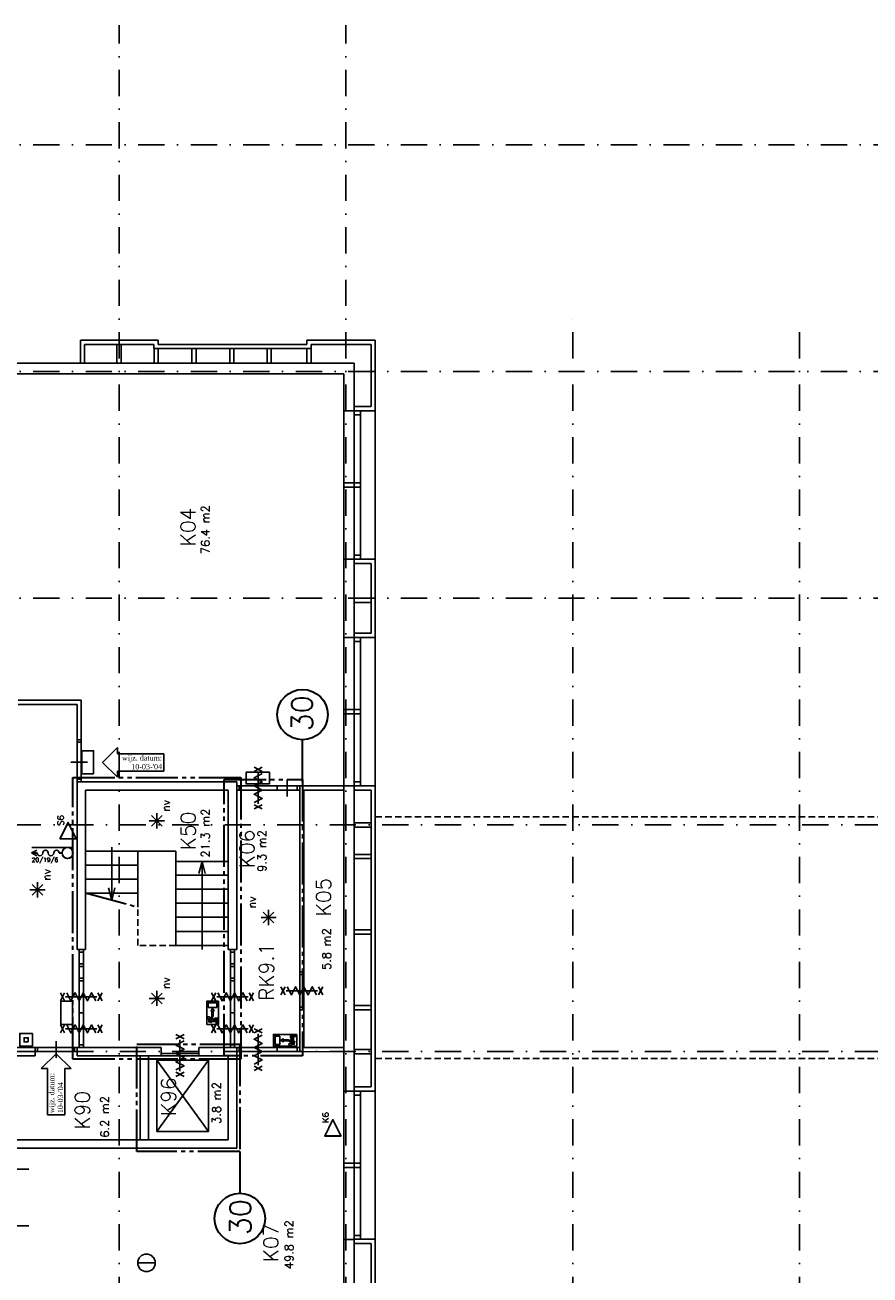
# Model space of a CAD drawing. Extents: x 36324 to 146208, y -146092 to -69372.
# Tile 4 of 10: x 70324 to 90439, y -114522 to -84743. Entities that reach past the tile are written whole.
import ezdxf
from ezdxf.enums import TextEntityAlignment as Align

# ---------------------------------------------------------------- set-up
doc = ezdxf.new("R2010")
doc.units = 0
doc.header["$LTSCALE"] = 100
for name, pattern in [('B0302', [12.5, 6.25, -3.125, 0, -3.125]), ('B0701', [2.34375, 1.5625, -0.78125]), ('B0804', [15, 10, -1, 1, -1, 1, -1])]:
    doc.linetypes.add(name, pattern=pattern)
for name, color, linetype in [('Bouwkundig', 253, 'CONTINUOUS'), ('Bouwkundig tekst', 252, 'CONTINUOUS'), ('Stramien', 252, 'B0302')]:
    doc.layers.add(name, color=color, linetype=linetype)
doc.layers.add('brandscheiding', color=40, linetype='B0804', lineweight=35)
doc.styles.add('bouwk tekst', font='romans.shx')
doc.styles.get("Standard").update_dxf_attribs({"font": 'romans.shx'})

msp = doc.modelspace()

# ---------------------------------------------------------------- linework, layer by layer
at = {"layer": 'Bouwkundig', "linetype": 'Continuous'}
for p, q in [((71956, -102586), (71956, -102031)), ((72522, -101953), (72171, -102309)), ((72522, -101953), (72522, -102103)), ((73627, -102103), (72522, -102103)), ((73627, -102515), (73627, -102103)), ((72171, -102309), (72522, -102665)), ((72522, -102515), (73627, -102515)), ((72522, -102515), (72522, -102665)), ((76143, -102546), (75588, -102546)), ((73591, -103831, 2600), (73336, -103575, 2600)), ((73336, -103831, 2600), (73590, -103576, 2600)), ((73464, -103884, 2600), (73464, -103523, 2600)), ((73283, -103704, 2600), (73643, -103704, 2600)), ((70481, -104468), (70603, -104402)), ((70481, -104468), (70603, -104535)), ((71463, -104335), (70484, -104335)), ((71463, -104336), (70484, -104336)), ((70485, -104468), (70604, -104403)), ((70485, -104468), (70604, -104533)), ((70614, -104468), (70486, -104468)), ((70614, -104469), (70486, -104469)), ((71204, -104468), (71139, -104468)), ((71204, -104469), (71139, -104469)), ((70441, -105347, 2600), (70800, -105347, 2600)), ((70749, -105475, 2600), (70493, -105219, 2600)), ((70493, -105475, 2600), (70748, -105220, 2600)), ((70621, -105528, 2600), (70621, -105167, 2600)), ((75942, -106006, 2600), (76302, -106006, 2600)), ((76250, -106133, 2600), (75994, -105877, 2600)), ((75994, -106133, 2600), (76249, -105878, 2600)), ((76123, -106186, 2600), (76123, -105825, 2600)), ((73464, -108113, 2600), (73464, -107752, 2600)), ((71178, -108555), (71178, -108000)), ((73283, -107932, 2600), (73643, -107932, 2600)), ((73591, -108060, 2600), (73336, -107804, 2600)), ((73336, -108060, 2600), (73590, -107805, 2600)), ((74650, -108554), (74650, -107999)), ((74650, -107999), (74928, -107999)), ((74687, -108036), (74687, -108147)), ((74687, -108036), (74891, -108036)), ((74891, -108036), (74891, -108147)), ((74928, -108554), (74928, -107999)), ((74687, -108147), (74891, -108147)), ((74789, -108175), (74752, -108230)), ((74752, -108230), (74775, -108230)), ((74766, -108369), (74766, -108402)), ((74789, -108369), (74766, -108369)), ((74775, -108360), (74775, -108230)), ((74775, -108360), (74803, -108360)), ((74826, -108230), (74789, -108175)), ((74789, -108369), (74789, -108425)), ((74803, -108230), (74826, -108230)), ((74803, -108360), (74803, -108230)), ((74650, -108554), (74928, -108554)), ((74696, -108433), (74696, -108494)), ((74696, -108494), (74756, -108509)), ((74719, -108449), (74788, -108480)), ((74719, -108476), (74719, -108449)), ((74719, -108476), (74756, -108485)), ((74732, -108402), (74766, -108402)), ((74755, -108425), (74789, -108425)), ((74755, -108425), (74802, -108446)), ((74756, -108485), (74756, -108509)), ((74788, -108480), (74877, -108480)), ((74802, -108446), (74854, -108406)), ((74826, -108457), (74861, -108429)), ((74900, -108457), (74826, -108457)), ((74854, -108406), (74923, -108406)), ((74923, -108429), (74861, -108429)), ((74877, -108480), (74877, -108545)), ((74877, -108545), (74900, -108545)), ((74900, -108545), (74900, -108457)), ((74923, -108406), (74923, -108429)), ((76238, -109069), (76238, -108792)), ((76793, -108792), (76238, -108792)), ((76275, -109032), (76275, -108829)), ((76275, -108829), (76386, -108829)), ((76386, -109032), (76386, -108829)), ((76469, -108894), (76413, -108931)), ((76413, -108931), (76469, -108968)), ((76469, -108917), (76469, -108894)), ((76598, -108917), (76469, -108917)), ((76598, -108945), (76469, -108945)), ((76469, -108968), (76469, -108945)), ((76598, -108945), (76598, -108917)), ((76608, -108931), (76608, -108954)), ((76608, -108931), (76663, -108931)), ((76608, -108954), (76640, -108954)), ((76640, -108987), (76640, -108954)), ((76645, -108797), (76668, -108797)), ((76645, -108866), (76645, -108797)), ((76685, -108917), (76645, -108866)), ((76663, -108964), (76685, -108917)), ((76663, -108964), (76663, -108931)), ((76668, -108797), (76668, -108858)), ((76695, -108894), (76668, -108858)), ((76688, -109000), (76719, -108932)), ((76695, -108820), (76695, -108894)), ((76783, -108820), (76695, -108820)), ((76714, -109000), (76724, -108963)), ((76719, -108932), (76719, -108843)), ((76719, -108843), (76783, -108843)), ((76724, -108963), (76748, -108963)), ((76732, -109023), (76748, -108963)), ((76783, -108843), (76783, -108820)), ((76793, -109069), (76793, -108792)), ((70707, -109602), (71063, -109251)), ((71063, -109251), (71419, -109602)), ((76793, -109069), (76238, -109069)), ((76275, -109032), (76386, -109032)), ((76671, -109023), (76732, -109023)), ((76714, -109000), (76688, -109000)), ((70707, -109602), (70857, -109602)), ((70857, -110707), (70857, -109602)), ((71269, -109602), (71269, -110707)), ((71269, -109602), (71419, -109602)), ((71269, -110707), (70857, -110707)), ((73005, -114233), (73424, -114233))]:
    msp.add_line(p, q, dxfattribs=at)
at = {"layer": 'Bouwkundig', "linetype": 'B0701'}
for p, q in [((78663, -103607), (93493, -103607)), ((78663, -109362), (93490, -109362))]:
    msp.add_line(p, q, dxfattribs=at)
at = {"layer": 'Bouwkundig', "linetype": 'Continuous'}
for points in [[(71643, -92251), (73493, -92251)], [(71643, -92801), (71643, -92251)], [(73493, -92251), (73493, -92351)], [(77033, -92351), (77033, -92251)], [(77033, -92251), (78663, -92251)], [(78663, -92251), (78663, -93931)], [(73393, -92351), (71743, -92351)], [(71743, -92351), (71743, -92801)], [(72513, -92801), (72513, -92351)], [(72513, -92351), (72613, -92351)], [(72613, -92351), (72613, -92801)], [(73393, -92451), (73393, -92351)], [(77133, -92451), (73393, -92451)], [(73396, -92801), (73396, -92451)], [(73396, -92451), (73496, -92451)], [(73493, -92351), (77033, -92351)], [(73496, -92451), (73496, -92801)], [(74296, -92801), (74296, -92451)], [(74296, -92451), (74396, -92451)], [(74396, -92451), (74396, -92801)], [(75196, -92801), (75196, -92451)], [(75196, -92451), (75296, -92451)], [(75296, -92451), (75296, -92801)], [(76086, -92801), (76086, -92450)], [(76086, -92450), (76186, -92450)], [(76186, -92450), (76186, -92801)], [(77033, -92801), (77033, -92451)], [(77033, -92451), (77133, -92451)], [(77133, -92351), (77133, -92451)], [(78563, -92351), (77133, -92351)], [(77133, -92451), (77133, -92801)], [(78563, -93831), (78563, -92351)], [(60263, -92801), (78163, -92801)], [(71743, -92801), (71643, -92801)], [(72613, -92801), (72513, -92801)], [(73496, -92801), (73396, -92801)], [(74396, -92801), (74296, -92801)], [(75296, -92801), (75196, -92801)], [(76186, -92801), (76086, -92801)], [(77133, -92801), (77033, -92801)], [(78163, -92801), (78163, -93931)], [(77913, -93051), (60263, -93051)], [(77913, -93931), (77913, -93051)], [(78163, -93931), (77913, -93931)], [(77913, -97471), (77913, -93931)], [(78163, -93831), (78563, -93831)], [(78163, -93931), (78163, -93831)], [(78663, -93931), (78163, -93931)], [(78163, -93931), (78163, -94031)], [(78163, -97471), (78163, -93931)], [(78163, -94031), (78313, -94031)], [(78313, -97471), (78313, -93931)], [(78663, -97471), (78663, -93931)], [(77913, -95651), (78313, -95651)], [(77913, -95751), (78313, -95751)], [(78163, -97371), (78313, -97371)], [(77913, -99331), (77913, -97471)], [(77913, -97471), (78163, -97471)], [(78163, -97571), (78163, -97471)], [(78163, -97471), (78163, -99331)], [(78163, -97471), (78663, -97471)], [(78563, -97571), (78163, -97571)], [(78563, -99231), (78563, -97571)], [(78663, -97471), (78663, -99331)], [(78163, -98401), (78563, -98401)], [(78163, -98501), (78163, -98401)], [(78563, -98501), (78163, -98501)], [(78563, -98401), (78563, -98501)], [(78163, -99331), (77913, -99331)], [(77913, -102871), (77913, -99331)], [(78163, -99231), (78563, -99231)], [(78163, -99331), (78163, -99231)], [(78163, -99331), (78163, -99431)], [(78663, -99331), (78163, -99331)], [(78163, -102871), (78163, -99331)], [(78163, -99431), (78313, -99431)], [(78313, -102871), (78313, -99331)], [(78663, -102871), (78663, -99331)], [(70163, -100831), (71663, -100831)], [(71563, -100931), (70163, -100931)], [(71563, -101769), (71563, -100931)], [(71663, -100831), (71663, -101769)], [(77913, -101051), (78313, -101051)], [(77913, -101151), (78313, -101151)], [(71663, -101769), (71563, -101769)], [(71563, -101829), (71563, -102710)], [(71663, -101829), (71663, -102710)], [(71956, -102586), (71679, -102586), (71679, -102031), (71956, -102031), (71956, -102586)], [(71813, -102301), (71613, -102301), (71413, -102301)], [(71813, -102301), (71613, -102301), (71413, -102301)], [(75972, -102424), (75778, -102524)], [(75778, -102424), (75972, -102524)], [(76143, -102546), (76143, -102823), (75588, -102823), (75588, -102546), (76143, -102546)], [(75972, -102575), (75778, -102674), (75972, -102773), (75778, -102872), (75972, -102971), (75778, -103070), (75972, -103169), (75778, -103268)], [(75875, -103294), (75875, -102549)], [(75875, -102721), (75875, -102921), (75875, -103121)], [(76565, -102721), (76565, -102921), (76565, -103121)], [(71563, -106771), (71563, -102771)], [(71563, -102771), (75363, -102771)], [(71763, -102971), (71763, -106771)], [(75163, -102971), (71763, -102971)], [(75163, -106771), (75163, -102971)], [(75363, -102771), (75363, -106771)], [(76803, -102871), (75423, -102872)], [(76803, -102971), (75423, -102971)], [(76328, -102871), (76328, -102921), (76328, -102971)], [(76863, -107301), (76863, -102871)], [(76863, -102871), (77913, -102871)], [(76963, -102971), (76963, -107301)], [(77913, -102971), (76963, -102971)], [(77913, -110139), (77913, -102871)], [(77913, -102871), (77913, -102971)], [(77913, -102871), (78163, -102871)], [(78163, -102771), (78313, -102771)], [(78163, -102871), (78163, -110139)], [(78163, -102871), (78663, -102871)], [(78163, -102971), (78163, -102871)], [(78563, -102971), (78163, -102971)], [(78563, -110039), (78563, -102971)], [(78663, -102871), (78663, -110139)], [(75972, -103319), (75778, -103419)], [(75778, -103319), (75972, -103419)], [(78163, -103751), (78563, -103751)], [(78163, -103851), (78163, -103751)], [(78563, -103851), (78163, -103851)], [(78563, -103751), (78563, -103851)], [(71763, -105421), (71763, -104421), (73013, -104421), (73013, -105756)], [(72388, -104421), (72388, -104326)], [(72388, -105589), (72388, -104421)], [(73013, -104421), (73913, -104421)], [(73913, -104421), (73913, -104658)], [(78163, -104501), (78563, -104501)], [(78163, -104601), (78163, -104501)], [(78563, -104501), (78563, -104601)], [(71763, -104757), (73013, -104757)], [(74538, -104671), (74461, -104959)], [(74538, -104671), (74615, -104959)], [(74538, -104671), (74538, -106671)], [(78563, -104601), (78163, -104601)], [(71763, -105092), (73013, -105092)], [(73913, -104994), (75163, -104994)], [(72388, -105589), (72311, -105302)], [(72388, -105589), (72465, -105302)], [(73913, -105329), (75163, -105329)], [(71787, -105428), (73013, -105428)], [(73913, -105665), (75163, -105665)], [(73913, -106000), (75163, -106000)], [(78163, -106301), (78563, -106301)], [(78163, -106401), (78163, -106301)], [(78563, -106301), (78563, -106401)], [(73913, -106336), (75163, -106336)], [(78563, -106401), (78163, -106401)], [(71763, -106771), (71563, -106771)], [(71614, -106831), (71614, -107107)], [(71713, -106831), (71713, -107107)], [(74538, -106671), (74538, -106766)], [(75363, -106771), (75163, -106771)], [(75214, -106831), (75214, -107107)], [(75313, -106831), (75313, -107107)], [(71614, -107171), (71614, -107451)], [(71713, -107171), (71713, -107451)], [(75214, -107171), (75214, -107451)], [(75313, -107171), (75313, -107451)], [(76963, -107301), (76863, -107301)], [(76863, -108141), (76863, -107361)], [(76963, -108141), (76963, -107361)], [(71265, -107991), (71165, -107797)], [(71265, -107797), (71165, -107991)], [(72009, -107991), (71910, -107797), (71811, -107991), (71712, -107797), (71613, -107991), (71514, -107797), (71415, -107991), (71316, -107797)], [(71614, -107511), (71614, -109042)], [(71713, -107511), (71713, -109042)], [(72160, -107991), (72060, -107797)], [(72160, -107797), (72060, -107991)], [(74865, -107991), (74765, -107797)], [(74865, -107797), (74765, -107991)], [(75609, -107991), (75510, -107797), (75411, -107991), (75312, -107797), (75213, -107991), (75114, -107797), (75015, -107991), (74916, -107797)], [(75214, -107511), (75214, -109042)], [(75313, -107511), (75313, -109042)], [(75760, -107991), (75660, -107797)], [(75760, -107797), (75660, -107991)], [(76515, -107655), (76415, -107848)], [(76515, -107848), (76415, -107655)], [(76540, -107751), (77285, -107751)], [(77259, -107848), (77160, -107655), (77061, -107848), (76962, -107655), (76863, -107848), (76764, -107655), (76665, -107848), (76566, -107655)], [(77113, -107751), (76913, -107751), (76713, -107751)], [(77410, -107655), (77310, -107848)], [(77410, -107848), (77310, -107655)], [(71178, -108555), (71456, -108555), (71456, -108000), (71178, -108000), (71178, -108555)], [(71290, -107894), (72035, -107894)], [(74928, -108554), (74650, -108554), (74650, -107999), (74928, -107999), (74928, -108554)], [(74891, -108147), (74687, -108147), (74687, -108036), (74891, -108036), (74891, -108147)], [(74890, -107894), (75635, -107894)], [(71614, -108276), (71663, -108276), (71713, -108276)], [(74677, -108377), (74678, -108376), (74679, -108375), (74680, -108375), (74681, -108374), (74682, -108373), (74683, -108372), (74684, -108372), (74686, -108371), (74687, -108371), (74688, -108370), (74690, -108370), (74691, -108370), (74692, -108369), (74694, -108369), (74695, -108369), (74696, -108369), (74698, -108369), (74699, -108369), (74700, -108369), (74702, -108370), (74703, -108370), (74704, -108370), (74706, -108371), (74707, -108371), (74708, -108372), (74709, -108372), (74711, -108373), (74712, -108374), (74713, -108375), (74714, -108375), (74715, -108376), (74716, -108377), (74717, -108378), (74718, -108379), (74719, -108380), (74719, -108381), (74720, -108383), (74721, -108384), (74721, -108385), (74722, -108386), (74722, -108388), (74723, -108389), (74723, -108390), (74724, -108391), (74724, -108393), (74724, -108394), (74724, -108396), (74724, -108397), (74724, -108398), (74724, -108400), (74724, -108401), (74724, -108402), (74723, -108404), (74723, -108405), (74722, -108406), (74722, -108408), (74721, -108409), (74721, -108410), (74720, -108411), (74719, -108412), (74719, -108413), (74718, -108415), (74717, -108416), (74716, -108417), (74715, -108417), (74714, -108418), (74713, -108419), (74712, -108420), (74711, -108421), (74709, -108421), (74708, -108422), (74707, -108423), (74706, -108423), (74704, -108423), (74703, -108424), (74702, -108424), (74700, -108424), (74699, -108425), (74698, -108425), (74696, -108425), (74695, -108425), (74694, -108425), (74692, -108424), (74691, -108424), (74690, -108424), (74688, -108423), (74687, -108423), (74686, -108423), (74684, -108422), (74683, -108421), (74682, -108421), (74681, -108420), (74680, -108419), (74679, -108418), (74678, -108417), (74677, -108417), (74676, -108416), (74675, -108415), (74674, -108413), (74673, -108412), (74673, -108411), (74672, -108410), (74671, -108409), (74671, -108408), (74670, -108406), (74670, -108405), (74669, -108404), (74669, -108402), (74669, -108401), (74669, -108400), (74669, -108398), (74669, -108397), (74669, -108396), (74669, -108394), (74669, -108393), (74669, -108391), (74669, -108390), (74670, -108389), (74670, -108388), (74671, -108386), (74671, -108385), (74672, -108384), (74673, -108383), (74673, -108381), (74674, -108380), (74675, -108379), (74676, -108378), (74677, -108377)], [(74692, -108424), (74688, -108423), (74682, -108421), (74679, -108418), (74676, -108416), (74673, -108412), (74671, -108408), (74669, -108403), (74669, -108395), (74670, -108389), (74671, -108385), (74672, -108383), (74674, -108380), (74676, -108378), (74679, -108375), (74683, -108373), (74687, -108371), (74693, -108369), (74697, -108369), (74701, -108370), (74706, -108371), (74710, -108373), (74714, -108376), (74718, -108380), (74720, -108383), (74722, -108387), (74724, -108392), (74724, -108398), (74723, -108404), (74721, -108409), (74720, -108412), (74717, -108415), (74714, -108418), (74710, -108421), (74707, -108423), (74702, -108424), (74700, -108424), (74695, -108425), (74692, -108424)], [(74900, -108545), (74877, -108545), (74877, -108480), (74788, -108480), (74719, -108449), (74719, -108476), (74756, -108485), (74756, -108509), (74696, -108494), (74696, -108433), (74702, -108433), (74705, -108432), (74707, -108431), (74710, -108430), (74713, -108429), (74716, -108427), (74718, -108426), (74720, -108424), (74722, -108422), (74725, -108419), (74727, -108417), (74728, -108413), (74730, -108411), (74731, -108406), (74732, -108403), (74733, -108402), (74766, -108402), (74766, -108369), (74789, -108369), (74789, -108425), (74755, -108425), (74802, -108446), (74854, -108406), (74923, -108406), (74923, -108429), (74861, -108429), (74826, -108457), (74900, -108457), (74900, -108545)], [(74803, -108360), (74775, -108360), (74775, -108230), (74752, -108230), (74789, -108175), (74826, -108230), (74803, -108230), (74803, -108360)], [(75214, -108276), (75263, -108276), (75313, -108276)], [(76863, -109201), (76863, -108201)], [(76863, -108201), (76963, -108201)], [(76963, -108201), (76963, -109101)], [(78163, -108101), (78563, -108101)], [(78163, -108201), (78163, -108101)], [(78563, -108201), (78163, -108201)], [(78563, -108101), (78563, -108201)], [(71265, -108756), (71165, -108562)], [(71265, -108562), (71165, -108756)], [(71290, -108659), (72035, -108659)], [(72009, -108756), (71910, -108562), (71811, -108756), (71712, -108562), (71613, -108756), (71514, -108562), (71415, -108756), (71316, -108562)], [(72160, -108756), (72060, -108562)], [(72160, -108562), (72060, -108756)], [(74696, -108433), (74697, -108433), (74697, -108433), (74698, -108433), (74698, -108433), (74698, -108433), (74699, -108433), (74699, -108433), (74700, -108433), (74700, -108433), (74700, -108433), (74701, -108433), (74701, -108433), (74702, -108433), (74702, -108433), (74702, -108433), (74703, -108432), (74703, -108432), (74704, -108432), (74704, -108432), (74704, -108432), (74705, -108432), (74705, -108432), (74706, -108432), (74706, -108432), (74706, -108432), (74707, -108431), (74707, -108431), (74708, -108431), (74708, -108431), (74708, -108431), (74709, -108431), (74709, -108431), (74709, -108431), (74710, -108430), (74710, -108430), (74711, -108430), (74711, -108430), (74711, -108430), (74712, -108430), (74712, -108429), (74712, -108429), (74713, -108429), (74713, -108429), (74714, -108429), (74714, -108428), (74714, -108428), (74715, -108428), (74715, -108428), (74715, -108428), (74716, -108427), (74716, -108427), (74716, -108427), (74717, -108427), (74717, -108427), (74717, -108426), (74718, -108426), (74718, -108426), (74718, -108426), (74719, -108425), (74719, -108425), (74719, -108425), (74720, -108425), (74720, -108424), (74720, -108424), (74720, -108424), (74721, -108423), (74721, -108423), (74721, -108423), (74722, -108423), (74722, -108422), (74722, -108422), (74723, -108422), (74723, -108421), (74723, -108421), (74723, -108421), (74724, -108421), (74724, -108420), (74724, -108420), (74724, -108420), (74725, -108419), (74725, -108419), (74725, -108419), (74725, -108418), (74726, -108418), (74726, -108418), (74726, -108417), (74726, -108417), (74727, -108417), (74727, -108416), (74727, -108416), (74727, -108416), (74727, -108415), (74728, -108415), (74728, -108415), (74728, -108414), (74728, -108414), (74728, -108414), (74729, -108413), (74729, -108413), (74729, -108412), (74729, -108412), (74729, -108412), (74729, -108411), (74730, -108411), (74730, -108411), (74730, -108410), (74730, -108410), (74730, -108409), (74730, -108409), (74730, -108409), (74731, -108408), (74731, -108408), (74731, -108407), (74731, -108407), (74731, -108407), (74731, -108406), (74731, -108406), (74731, -108406), (74731, -108405), (74732, -108405), (74732, -108404), (74732, -108404), (74732, -108404), (74732, -108403), (74732, -108403), (74732, -108402), (74732, -108402), (74732, -108402)], [(74865, -108756), (74765, -108562)], [(74865, -108562), (74765, -108756)], [(74890, -108659), (75635, -108659)], [(75609, -108756), (75510, -108562), (75411, -108756), (75312, -108562), (75213, -108756), (75114, -108562), (75015, -108756), (74916, -108562)], [(75760, -108756), (75660, -108562)], [(75760, -108562), (75660, -108756)], [(75972, -108654), (75778, -108754)], [(75778, -108654), (75972, -108754)], [(70500, -109068), (70200, -109068), (70200, -108768), (70500, -108768), (70500, -109068)], [(71063, -108951), (71063, -109151), (71063, -109351)], [(73916, -108794), (74110, -108894)], [(74110, -108794), (73916, -108894)], [(74110, -108945), (73916, -109044), (74110, -109143), (73916, -109242), (74110, -109341), (73916, -109440), (74110, -109539), (73916, -109638)], [(74013, -109664), (74013, -108919)], [(75972, -108805), (75778, -108904), (75972, -109003), (75778, -109102), (75972, -109201), (75778, -109300), (75972, -109399), (75778, -109498)], [(75875, -109524), (75875, -108779)], [(75875, -108951), (75875, -109151), (75875, -109351)], [(76793, -108792), (76793, -109069), (76238, -109069), (76238, -108792), (76793, -108792)], [(76386, -108829), (76386, -109032), (76275, -109032), (76275, -108829), (76386, -108829)], [(76598, -108917), (76598, -108945), (76469, -108945), (76469, -108968), (76413, -108931), (76469, -108894), (76469, -108917), (76598, -108917)], [(76783, -108820), (76783, -108843), (76719, -108843), (76719, -108932), (76688, -109000), (76714, -109000), (76724, -108963), (76748, -108963), (76732, -109023), (76671, -109023), (76671, -109017), (76671, -109015), (76670, -109012), (76669, -109010), (76667, -109006), (76666, -109003), (76664, -109002), (76662, -108999), (76661, -108997), (76658, -108995), (76655, -108993), (76652, -108991), (76649, -108990), (76645, -108988), (76642, -108988), (76640, -108987), (76640, -108954), (76608, -108954), (76608, -108931), (76663, -108931), (76663, -108964), (76685, -108917), (76645, -108866), (76645, -108797), (76668, -108797), (76668, -108858), (76695, -108894), (76695, -108820), (76783, -108820)], [(76671, -109023), (76671, -109023), (76671, -109022), (76671, -109022), (76671, -109022), (76671, -109021), (76671, -109021), (76671, -109020), (76671, -109020), (76671, -109020), (76671, -109019), (76671, -109019), (76671, -109018), (76671, -109018), (76671, -109018), (76671, -109017), (76671, -109017), (76671, -109016), (76671, -109016), (76671, -109016), (76671, -109015), (76670, -109015), (76670, -109014), (76670, -109014), (76670, -109014), (76670, -109013), (76670, -109013), (76670, -109012), (76670, -109012), (76670, -109012), (76669, -109011), (76669, -109011), (76669, -109010), (76669, -109010), (76669, -109010), (76669, -109009), (76669, -109009), (76668, -109009), (76668, -109008), (76668, -109008), (76668, -109007), (76668, -109007), (76668, -109007), (76667, -109006), (76667, -109006), (76667, -109006), (76667, -109005), (76667, -109005), (76666, -109005), (76666, -109004), (76666, -109004), (76666, -109004), (76665, -109003), (76665, -109003), (76665, -109003), (76665, -109002), (76665, -109002), (76664, -109002), (76664, -109001), (76664, -109001), (76664, -109001), (76663, -109000), (76663, -109000), (76663, -109000), (76663, -108999), (76662, -108999), (76662, -108999), (76662, -108998), (76661, -108998), (76661, -108998), (76661, -108998), (76661, -108997), (76660, -108997), (76660, -108997), (76660, -108996), (76659, -108996), (76659, -108996), (76659, -108996), (76658, -108995), (76658, -108995), (76658, -108995), (76657, -108995), (76657, -108994), (76657, -108994), (76656, -108994), (76656, -108994), (76656, -108993), (76655, -108993), (76655, -108993), (76655, -108993), (76654, -108993), (76654, -108992), (76654, -108992), (76653, -108992), (76653, -108992), (76653, -108992), (76652, -108991), (76652, -108991), (76652, -108991), (76651, -108991), (76651, -108991), (76651, -108990), (76650, -108990), (76650, -108990), (76649, -108990), (76649, -108990), (76649, -108990), (76648, -108989), (76648, -108989), (76648, -108989), (76647, -108989), (76647, -108989), (76646, -108989), (76646, -108989), (76646, -108989), (76645, -108988), (76645, -108988), (76644, -108988), (76644, -108988), (76644, -108988), (76643, -108988), (76643, -108988), (76642, -108988), (76642, -108988), (76642, -108988), (76641, -108988), (76641, -108988), (76640, -108987), (76640, -108987)], [(69763, -109101), (70563, -109101)], [(70563, -109101), (70563, -109301)], [(71503, -109101), (70623, -109102)], [(71503, -109201), (70623, -109201)], [(71563, -109101), (73563, -109101)], [(71563, -109301), (71563, -109101)], [(73563, -109101), (73563, -109301)], [(73563, -109241), (73563, -109301)], [(74463, -109241), (73563, -109241)], [(74463, -109101), (75363, -109101)], [(74463, -109301), (74463, -109101)], [(74463, -109241), (74463, -109301)], [(75363, -109101), (75363, -111501)], [(76803, -109101), (75423, -109102)], [(76803, -109201), (75423, -109201)], [(76328, -109101), (76328, -109151), (76328, -109201)], [(76663, -109027), (76662, -109032), (76659, -109037), (76657, -109041), (76654, -109043), (76651, -109046), (76647, -109049), (76641, -109050), (76634, -109051), (76628, -109050), (76623, -109048), (76621, -109047), (76619, -109045), (76617, -109044), (76613, -109040), (76611, -109037), (76609, -109032), (76608, -109027), (76608, -109022), (76608, -109019), (76610, -109013), (76611, -109010), (76614, -109005), (76619, -109001), (76621, -108999), (76626, -108997), (76630, -108996), (76637, -108995), (76643, -108996), (76647, -108998), (76650, -109000), (76654, -109002), (76657, -109006), (76660, -109010), (76661, -109013), (76662, -109017), (76663, -109020), (76663, -109025), (76663, -109027)], [(76616, -109043), (76615, -109042), (76614, -109041), (76613, -109040), (76612, -109039), (76612, -109037), (76611, -109036), (76610, -109035), (76610, -109034), (76609, -109033), (76609, -109031), (76608, -109030), (76608, -109029), (76608, -109027), (76608, -109026), (76608, -109025), (76608, -109023), (76608, -109022), (76608, -109020), (76608, -109019), (76608, -109018), (76608, -109016), (76609, -109015), (76609, -109014), (76610, -109013), (76610, -109011), (76611, -109010), (76612, -109009), (76612, -109008), (76613, -109007), (76614, -109006), (76615, -109005), (76616, -109004), (76617, -109003), (76618, -109002), (76619, -109001), (76620, -109000), (76621, -108999), (76622, -108999), (76624, -108998), (76625, -108998), (76626, -108997), (76627, -108997), (76629, -108996), (76630, -108996), (76631, -108996), (76633, -108996), (76634, -108995), (76635, -108995), (76637, -108995), (76638, -108996), (76639, -108996), (76641, -108996), (76642, -108996), (76643, -108997), (76645, -108997), (76646, -108998), (76647, -108998), (76648, -108999), (76650, -108999), (76651, -109000), (76652, -109001), (76653, -109002), (76654, -109003), (76655, -109004), (76656, -109005), (76657, -109006), (76658, -109007), (76658, -109008), (76659, -109009), (76660, -109010), (76660, -109011), (76661, -109013), (76662, -109014), (76662, -109015), (76662, -109016), (76663, -109018), (76663, -109019), (76663, -109020), (76663, -109022), (76663, -109023), (76663, -109025), (76663, -109026), (76663, -109027), (76663, -109029), (76662, -109030), (76662, -109031), (76662, -109033), (76661, -109034), (76660, -109035), (76660, -109036), (76659, -109037), (76658, -109039), (76658, -109040), (76657, -109041), (76656, -109042), (76655, -109043), (76654, -109044), (76653, -109045), (76652, -109045), (76651, -109046), (76650, -109047), (76648, -109048), (76647, -109048), (76646, -109049), (76645, -109049), (76643, -109050), (76642, -109050), (76641, -109050), (76639, -109051), (76638, -109051), (76637, -109051), (76635, -109051), (76634, -109051), (76633, -109051), (76631, -109051), (76630, -109050), (76629, -109050), (76627, -109050), (76626, -109049), (76625, -109049), (76624, -109048), (76622, -109048), (76621, -109047), (76620, -109046), (76619, -109045), (76618, -109045), (76617, -109044), (76616, -109043)], [(77913, -109202), (76863, -109201)], [(76963, -109101), (77913, -109102)], [(77913, -109102), (77913, -109202)], [(78163, -109151), (78563, -109151)], [(78163, -109251), (78163, -109151)], [(78563, -109251), (78163, -109251)], [(78563, -109151), (78563, -109251)], [(70563, -109301), (69963, -109301)], [(73563, -109301), (71563, -109301)], [(73063, -109301), (73263, -109301)], [(73063, -111301), (73063, -109301)], [(73263, -109301), (73263, -111301)], [(73463, -111101), (74693, -109401)], [(74693, -111101), (73463, -109401)], [(74463, -109301), (73563, -109301)], [(75163, -109301), (74463, -109301)], [(75163, -111301), (75163, -109301)], [(75972, -109549), (75778, -109649)], [(75778, -109549), (75972, -109649)], [(73916, -109689), (74110, -109789)], [(74110, -109689), (73916, -109789)], [(78163, -110139), (77913, -110139)], [(77913, -113679), (77913, -110139)], [(78163, -110039), (78563, -110039)], [(78163, -110139), (78163, -110039)], [(78663, -110139), (78163, -110139)], [(78163, -113679), (78163, -110139)], [(78163, -110139), (78163, -110239)], [(78313, -113679), (78313, -110139)], [(78663, -113679), (78663, -110139)], [(78163, -110239), (78313, -110239)], [(69963, -111301), (75163, -111301)], [(73263, -111301), (73063, -111301)], [(75363, -111501), (69763, -111501)], [(77913, -111859), (78313, -111859)], [(77913, -111959), (78313, -111959)], [(70413, -112001), (70213, -112001), (70013, -112001)], [(70413, -113351), (70213, -113351), (70013, -113351)], [(77913, -115531), (77913, -113679)], [(77913, -113679), (78163, -113679)], [(78163, -113579), (78313, -113579)], [(78163, -113671), (78663, -113671)], [(78163, -113771), (78163, -113671)], [(78163, -113679), (78163, -115531)], [(78663, -113671), (78663, -115531)], [(78563, -113771), (78163, -113771)], [(78563, -115431), (78563, -113771)]]:
    msp.add_lwpolyline(points, dxfattribs=at)
for points in [[(71663, -101769), (71663, -101829), (71563, -101829), (71563, -101769)], [(71663, -102769), (71663, -102710), (71563, -102710), (71563, -102769)], [(75363, -102971), (75423, -102971), (75423, -102872), (75363, -102872)], [(76863, -102971), (76803, -102971), (76803, -102871), (76863, -102871)], [(71350, -104129), (71545, -104129), (71350, -103738), (71154, -104129)], [(71350, -104127), (71541, -104127), (71350, -103744), (71158, -104127)], [(73913, -106671), (75163, -106671), (75163, -104671), (73913, -104671)], [(71713, -106771), (71713, -106831), (71614, -106831), (71614, -106771)], [(75313, -106771), (75313, -106831), (75214, -106831), (75214, -106771)], [(71713, -107171), (71713, -107107), (71614, -107107), (71614, -107171)], [(75313, -107171), (75313, -107107), (75214, -107107), (75214, -107171)], [(71713, -107511), (71713, -107451), (71614, -107451), (71614, -107511)], [(75313, -107511), (75313, -107451), (75214, -107451), (75214, -107511)], [(76863, -107301), (76863, -107361), (76963, -107361), (76963, -107301)], [(74696, -108433), (74703, -108432), (74713, -108429), (74718, -108425), (74722, -108422), (74727, -108416), (74730, -108409), (74732, -108405), (74733, -108402), (74766, -108402), (74766, -108369), (74789, -108369), (74789, -108425), (74755, -108425), (74802, -108446), (74854, -108406), (74923, -108406), (74923, -108429), (74861, -108429), (74826, -108457), (74900, -108457), (74900, -108545), (74877, -108545), (74877, -108480), (74788, -108480), (74719, -108449), (74719, -108476), (74756, -108485), (74756, -108509), (74696, -108494)], [(76863, -108201), (76863, -108141), (76963, -108141), (76963, -108201)], [(70400, -108968), (70400, -108868), (70300, -108868), (70300, -108968)], [(76671, -109023), (76671, -109017), (76667, -109007), (76664, -109001), (76660, -108997), (76654, -108992), (76648, -108989), (76643, -108988), (76640, -108987), (76640, -108954), (76608, -108954), (76608, -108931), (76663, -108931), (76663, -108964), (76685, -108917), (76645, -108866), (76645, -108797), (76668, -108797), (76668, -108858), (76695, -108894), (76695, -108820), (76783, -108820), (76783, -108843), (76719, -108843), (76719, -108932), (76688, -109000), (76714, -109000), (76724, -108963), (76748, -108963), (76732, -109023)], [(70563, -109201), (70623, -109201), (70623, -109102), (70563, -109102)], [(71563, -109201), (71503, -109201), (71503, -109101), (71563, -109101)], [(71713, -109101), (71713, -109042), (71614, -109042), (71614, -109101)], [(75313, -109101), (75313, -109042), (75214, -109042), (75214, -109101)], [(75363, -109201), (75423, -109201), (75423, -109102), (75363, -109102)], [(76863, -109201), (76803, -109201), (76803, -109101), (76863, -109101)], [(74693, -109401), (73463, -109401), (73463, -111101), (74693, -111101)], [(77654, -111211), (77849, -111211), (77654, -110821), (77459, -111211)], [(77654, -111209), (77845, -111209), (77654, -110826), (77463, -111209)]]:
    msp.add_lwpolyline(points, close=True, dxfattribs=at)
at = {"layer": 'Bouwkundig', "linetype": 'B0701'}
for points in [[(73013, -106671), (73013, -105421)], [(73913, -106671), (73013, -106671)]]:
    msp.add_lwpolyline(points, dxfattribs=at)
at = {"layer": 'Bouwkundig', "linetype": 'Continuous'}
for centre, radius in [((71336, -104468), 131), ((71336, -104468), 129), ((73215, -114233), 209), ((73215, -114233), 208)]:
    msp.add_circle(centre, radius, dxfattribs=at)
for centre, radius, start, end in [((70680, -104468), 67.3, 180, 0), ((70680, -104468), 65.6, 180, 0), ((70811, -104468), 65.6, 0, 180), ((70811, -104468), 63.9, 0, 180), ((70942, -104468), 67.3, 180, 0), ((70942, -104468), 65.6, 180, 0), ((71073, -104468), 65.6, 0, 180), ((71073, -104468), 63.9, 0, 180)]:
    msp.add_arc(centre, radius, start, end, dxfattribs=at)
at = {"layer": 'brandscheiding'}
for p, q in [((76930, -102771), (76930, -101771)), ((75438, -111576), (75438, -112576))]:
    msp.add_line(p, q, dxfattribs=at)
for points in [[(75463, -102671), (75463, -109376), (71463, -109376), (71463, -102671), (75463, -102671)], [(71763, -105421), (73013, -105756)], [(75438, -111576), (72988, -111576), (72988, -109026), (75438, -109026), (75438, -111576)]]:
    msp.add_lwpolyline(points, dxfattribs=at)
msp.add_lwpolyline([(76930, -109301), (75063, -109301), (75063, -102721), (76930, -102721), (76930, -109301)], close=True, dxfattribs=at)
at = {"layer": 'brandscheiding', "linetype": 'Continuous'}
for centre in [(76930, -101171), (75438, -113176)]:
    msp.add_circle(centre, 600, dxfattribs=at)
at = {"layer": 'Stramien'}
for p, q in [((72563, -136439), (72563, -84743)), ((77963, -136439), (77963, -84743)), ((133649, -87601), (36324, -87601)), ((83363, -136439), (83363, -91650)), ((88763, -136439), (88763, -91881)), ((133649, -93001), (36324, -93001)), ((133649, -98401), (36324, -98401)), ((145708, -103801), (36324, -103801)), ((145708, -109201), (36324, -109201))]:
    msp.add_line(p, q, dxfattribs=at)

# ---------------------------------------------------------------- texts
at = {"layer": 'Bouwkundig tekst', "linetype": 'Continuous'}
for s, p in [('K04', (74379, -97159)), ('K50', (74383, -104399)), ('K06', (75783, -104827)), ('K05', (77607, -105975)), ('RK9.1', (76247, -107988)), ('K96', (73913, -110731)), ('K90', (71863, -111052)), ('K07', (76352, -114216))]:
    msp.add_text(s, height=350, rotation=90, dxfattribs=at).set_placement(p)
for p in [(73679, -103338, 2600), (70837, -104982, 2600), (75724, -105640, 2600), (73679, -107567, 2600)]:
    msp.add_text('nv', height=185.9, rotation=90, dxfattribs=at).set_placement(p, align=Align.MIDDLE)
for s, p in [('S6', (71174, -103820)), ('K6', (77478, -110902))]:
    msp.add_text(s, height=148.7, rotation=90, dxfattribs=at).set_placement(p, align=Align.MIDDLE_LEFT)
msp.add_text('20/19/6', height=102, dxfattribs=at).set_placement((70484, -104631), align=Align.MIDDLE_LEFT)
at = {"layer": 'Bouwkundig tekst', "linetype": 'Continuous', "attachment_point": 1, "rotation": 90, "style": 'bouwk tekst'}
for s, insert, char_height, width in [('76.4 m2', (74517, -97349), 200, 1805), ('21.3 m2', (74518, -104576), 200, 1805), ('9.3 m2', (75864, -104916), 200, 1805), ('5.8 m2', (77402, -107254), 200, 1805), ("{\\fTimes New Roman|b0|i0|c0|p18;wijz. datum:\\P10-03-'04}", (70895, -110666), 125, 1017), ('3.8 m2', (74782, -110922), 200, 1805), ('6.2 m2', (72123, -111252), 200, 1805), ('49.8 m2', (76510, -114382), 200, 1805)]:
    msp.add_mtext(s, dxfattribs=dict(at, insert=insert, char_height=char_height, width=width))
at = {"layer": 'Bouwkundig tekst', "linetype": 'Continuous', "insert": (73586, -102141), "char_height": 125, "width": 1017, "attachment_point": 3, "style": 'bouwk tekst'}
msp.add_mtext("{\\fTimes New Roman|b0|i0|c0|p18;wijz. datum:\\P10-03-'04}", dxfattribs=at)
at = {"layer": 'brandscheiding', "linetype": 'Continuous'}
for p in [(77166, -101569), (75701, -113574)]:
    msp.add_text('30', height=500, rotation=90, dxfattribs=at).set_placement(p)

doc.saveas('drawing.dxf')
